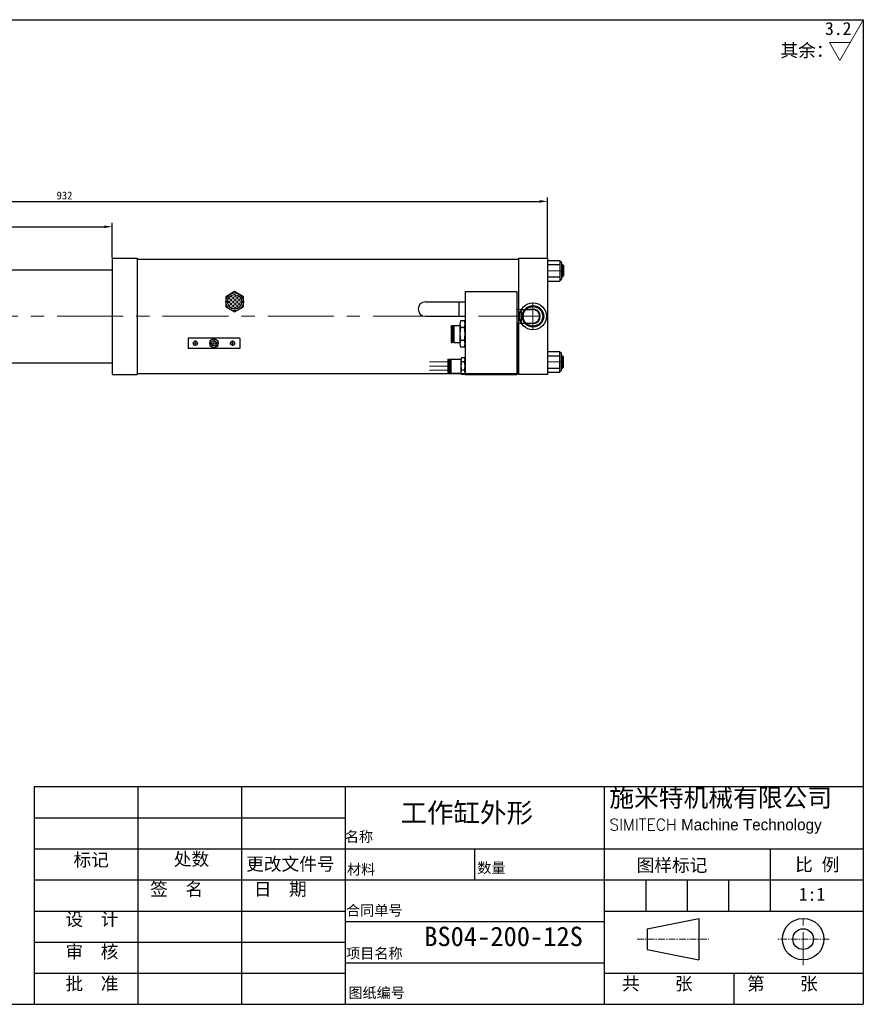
# Model space of a CAD drawing. Header units: millimetres. Extents: x 1736 to 3136, y 6619 to 7569.
# Tile 2 of 2: x 2322 to 3136, y 6619 to 7569. Entities that reach past the tile are written whole.
import ezdxf

# ---------------------------------------------------------------- set-up
doc = ezdxf.new("R2010")
doc.units = ezdxf.units.MM
doc.header["$MEASUREMENT"] = 0
doc.linetypes.add('CENTER', pattern=[50.8, 31.75, -6.35, 6.35, -6.35])
doc.layers.get('Defpoints').update_dxf_attribs({"lineweight": 25})
for name, color, linetype, lineweight in [('图层1', 7, 'Continuous', 25), ('图层2', 3, 'CENTER', 13), ('图层3', 2, 'Continuous', 13), ('图层4', 1, 'Continuous', 30), ('图层7', 4, 'Continuous', 13)]:
    doc.layers.add(name, color=color, linetype=linetype, lineweight=lineweight)
doc.dimstyles.new('ISO-25', dxfattribs={"dimscale": 2, "dimtxt": 2.5, "dimasz": 2.5, "dimexe": 1.25, "dimexo": 0.625, "dimtad": 1, "dimtxsty": 'Standard', "dimcen": 2.5, "dimadec": 0, "dimazin": 0, "dimtfac": 1, "dimtmove": 0, "dimatfit": 3, "dimfxl": 1, "dimarcsym": 0})

# ---------------------------------------------------------------- blocks, each defined once
blk = doc.blocks.new('*D3777')
at = {"layer": 'Defpoints', "color": 0}
for p in [(2830.95, 7394.2), (2830.95, 7338.29), (1898.95, 7328.29)]:
    blk.add_point(p, dxfattribs=at)
at = {"layer": '图层3', "color": 0, "lineweight": -2}
for p, q in [((1898.95, 7330.16), (1898.95, 7397.95)), ((1906.45, 7394.2), (2823.45, 7394.2)), ((2830.95, 7340.16), (2830.95, 7397.95))]:
    blk.add_line(p, q, dxfattribs=at)
at = {"layer": '图层3', "color": 0}
for points in [[(1906.45, 7395.45), (1906.45, 7392.95), (1898.95, 7394.2)], [(2823.45, 7392.95), (2823.45, 7395.45), (2830.95, 7394.2)]]:
    blk.add_solid(points, dxfattribs=at)
at = {"layer": '图层3', "color": 0, "insert": (2364.95, 7399.82), "char_height": 7.5, "attachment_point": 5}
blk.add_mtext('932', dxfattribs=at)
blk = doc.blocks.new('*D3785')
at = {"layer": 'Defpoints', "color": 0}
for p in [(2410.95, 7369.72), (2410.95, 7338.29), (1898.95, 7328.29)]:
    blk.add_point(p, dxfattribs=at)
at = {"layer": '图层3', "color": 0, "lineweight": -2}
for p, q in [((1898.95, 7330.16), (1898.95, 7373.47)), ((2410.95, 7340.16), (2410.95, 7373.47)), ((1906.45, 7369.72), (2403.45, 7369.72))]:
    blk.add_line(p, q, dxfattribs=at)
at = {"layer": '图层3', "color": 0}
for points in [[(1906.45, 7370.97), (1906.45, 7368.47), (1898.95, 7369.72)], [(2403.45, 7368.47), (2403.45, 7370.97), (2410.95, 7369.72)]]:
    blk.add_solid(points, dxfattribs=at)
at = {"layer": '图层3', "color": 0, "insert": (2154.95, 7375.35), "char_height": 7.5, "attachment_point": 5}
blk.add_mtext('512', dxfattribs=at)

msp = doc.modelspace()

# ---------------------------------------------------------------- hatches: boundary and pattern name
at = {"layer": '图层7'}
h = msp.add_hatch(dxfattribs=at)
h.set_pattern_fill('ANGLE', color=256, scale=0.4, angle=315, style=0)
h.set_pattern_definition([(315, (3169.6143, 7346.5078), (1.975656, 1.975656), [2.032, -0.762]), (45, (3169.6143, 7346.5078), (-1.975656, 1.975656), [2.032, -0.762])])
h.paths.add_polyline_path([(2522.178, 7297.326, 1), (2536.029, 7297.326, 1)])

# ---------------------------------------------------------------- linework, layer by layer
at = {"layer": '图层1'}
for p, q in [((2410.953, 7339.288), (2410.953, 7227.288)), ((2410.953, 7339.288), (2434.953, 7339.288)), ((2434.953, 7339.288), (2434.953, 7227.288)), ((2434.953, 7338.288), (2802.953, 7338.288)), ((2802.953, 7339.288), (2802.953, 7228.288)), ((2802.953, 7339.288), (2802.953, 7228.288)), ((2802.953, 7339.288), (2830.953, 7339.288)), ((2830.953, 7339.288), (2830.953, 7227.288)), ((2830.953, 7337.288), (2842.953, 7337.288)), ((2842.953, 7337.288), (2842.953, 7317.288)), ((2843.453, 7336.288), (2843.453, 7336.288)), ((2844.453, 7335.288), (2844.453, 7319.288)), ((2172.953, 7328.288), (2410.953, 7328.288)), ((2830.953, 7333.288), (2842.953, 7333.288)), ((2844.453, 7333.288), (2845.453, 7333.288)), ((2845.453, 7333.288), (2846.453, 7332.288)), ((2845.453, 7333.288), (2845.453, 7321.288)), ((2846.453, 7332.288), (2846.453, 7322.288)), ((2830.953, 7321.288), (2842.953, 7321.288)), ((2830.953, 7317.288), (2842.953, 7317.288)), ((2843.453, 7318.288), (2843.453, 7318.288)), ((2844.453, 7321.288), (2845.453, 7321.288)), ((2846.453, 7322.288), (2845.453, 7321.288)), ((2529.103, 7307.141), (2520.603, 7302.233)), ((2537.603, 7302.233), (2529.103, 7307.141)), ((2751.453, 7307.288), (2751.453, 7227.288)), ((2751.453, 7307.288), (2801.453, 7307.288)), ((2801.453, 7307.288), (2801.453, 7227.288)), ((2520.603, 7302.233), (2520.603, 7292.419)), ((2537.603, 7292.419), (2537.603, 7302.233)), ((2713.144, 7297.288), (2751.453, 7297.288)), ((2745.453, 7297.288), (2745.453, 7283.288)), ((2520.603, 7292.419), (2529.103, 7287.511)), ((2529.103, 7287.511), (2537.603, 7292.419)), ((2801.453, 7289.788), (2805.453, 7290.288)), ((2805.453, 7290.288), (2805.453, 7276.288)), ((2805.453, 7289.788), (2816.953, 7289.788)), ((2713.144, 7283.288), (2751.453, 7283.288)), ((2750.953, 7278.99), (2746.953, 7278.99)), ((2738.253, 7274.438), (2737.953, 7274.138)), ((2737.953, 7274.138), (2737.953, 7258.438)), ((2738.253, 7274.438), (2739.153, 7274.438)), ((2738.253, 7274.438), (2738.253, 7258.138)), ((2739.153, 7274.438), (2739.453, 7274.138)), ((2739.153, 7274.438), (2739.153, 7258.138)), ((2739.453, 7274.138), (2739.453, 7258.438)), ((2739.453, 7273.288), (2740.453, 7273.288)), ((2740.753, 7274.438), (2740.453, 7274.138)), ((2740.453, 7274.138), (2740.453, 7258.438)), ((2740.753, 7274.438), (2746.453, 7274.438)), ((2740.753, 7274.438), (2740.753, 7258.138)), ((2746.453, 7275.815), (2746.453, 7256.761)), ((2750.953, 7272.639), (2746.953, 7272.639)), ((2751.453, 7275.815), (2751.453, 7256.761)), ((2801.453, 7276.788), (2805.453, 7276.288)), ((2802.953, 7227.288), (2802.953, 7276.6)), ((2805.453, 7276.788), (2816.953, 7276.788)), ((2534.103, 7262.326), (2484.103, 7262.326)), ((2484.103, 7262.326), (2484.103, 7252.326)), ((2534.103, 7262.326), (2534.103, 7252.326)), ((2738.253, 7258.138), (2737.953, 7258.438)), ((2738.253, 7258.138), (2739.153, 7258.138)), ((2739.453, 7258.438), (2739.153, 7258.138)), ((2739.453, 7259.288), (2740.453, 7259.288)), ((2740.453, 7258.438), (2740.753, 7258.138)), ((2740.753, 7258.138), (2746.453, 7258.138)), ((2750.953, 7259.937), (2746.953, 7259.937)), ((2534.103, 7252.326), (2484.103, 7252.326)), ((2750.953, 7253.586), (2746.953, 7253.586)), ((2830.953, 7249.288), (2842.953, 7249.288)), ((2842.953, 7229.288), (2842.953, 7249.288)), ((2735.117, 7242.088), (2734.717, 7241.688)), ((2734.717, 7241.688), (2734.717, 7228.888)), ((2735.117, 7242.088), (2735.817, 7242.088)), ((2735.117, 7242.088), (2735.117, 7228.488)), ((2735.817, 7242.088), (2736.217, 7241.688)), ((2735.817, 7242.088), (2735.817, 7228.488)), ((2736.217, 7241.688), (2736.217, 7228.888)), ((2736.217, 7240.788), (2737.217, 7240.788)), ((2737.617, 7242.088), (2737.217, 7241.688)), ((2737.217, 7241.688), (2737.217, 7228.888)), ((2737.617, 7242.088), (2737.617, 7228.488)), ((2737.617, 7242.088), (2747.517, 7242.088)), ((2747.453, 7241.369), (2747.453, 7229.206)), ((2750.953, 7243.371), (2747.953, 7243.371)), ((2750.953, 7239.329), (2747.953, 7239.329)), ((2830.953, 7245.288), (2842.953, 7245.288)), ((2843.453, 7248.288), (2843.453, 7248.288)), ((2844.453, 7231.288), (2844.453, 7247.288)), ((2844.453, 7245.288), (2845.453, 7245.288)), ((2845.453, 7233.288), (2845.453, 7245.288)), ((2846.453, 7244.288), (2845.453, 7245.288)), ((2846.453, 7234.288), (2846.453, 7244.288)), ((2172.953, 7238.288), (2410.953, 7238.288)), ((2736.217, 7229.788), (2737.217, 7229.788)), ((2750.953, 7231.246), (2747.953, 7231.246)), ((2830.953, 7233.288), (2842.953, 7233.288)), ((2843.453, 7230.288), (2843.453, 7230.288)), ((2844.453, 7233.288), (2845.453, 7233.288)), ((2845.453, 7233.288), (2846.453, 7234.288)), ((2410.953, 7227.288), (2434.953, 7227.288)), ((2434.953, 7228.288), (2801.453, 7228.288)), ((2735.117, 7228.488), (2734.717, 7228.888)), ((2735.117, 7228.488), (2735.817, 7228.488)), ((2736.217, 7228.888), (2735.817, 7228.488)), ((2737.617, 7228.488), (2737.217, 7228.888)), ((2737.617, 7228.488), (2747.517, 7228.488)), ((2750.953, 7227.205), (2747.953, 7227.205)), ((2751.453, 7227.288), (2801.453, 7227.288)), ((2830.953, 7227.288), (2802.953, 7227.288)), ((2830.953, 7229.288), (2842.953, 7229.288)), ((2435.695, 6829.499), (2435.695, 6619.499)), ((2535.695, 6829.499), (2535.695, 6619.499)), ((2635.695, 6829.499), (2635.695, 6619.499)), ((2885.695, 6829.499), (2885.695, 6619.499)), ((2335.695, 6799.499), (2635.695, 6799.499)), ((2335.695, 6769.499), (3135.695, 6769.499)), ((2760.695, 6769.499), (2760.695, 6739.499)), ((3045.695, 6769.499), (3045.695, 6709.499)), ((2335.695, 6739.499), (3135.695, 6739.499)), ((2925.695, 6739.499), (2925.695, 6709.499)), ((2965.695, 6739.499), (2965.695, 6709.499)), ((3005.695, 6739.499), (3005.695, 6709.499)), ((2335.695, 6709.499), (2635.695, 6709.499)), ((2885.695, 6709.499), (3135.695, 6709.499)), ((2635.695, 6699.499), (2885.695, 6699.499)), ((2927.042, 6692.379), (2977.042, 6702.379)), ((2977.042, 6702.379), (2977.042, 6662.379)), ((2927.042, 6692.379), (2927.042, 6672.379)), ((2335.695, 6679.499), (2635.695, 6679.499)), ((2927.042, 6672.379), (2977.042, 6662.379)), ((2635.695, 6659.499), (2885.695, 6659.499)), ((2335.695, 6649.499), (2635.695, 6649.499)), ((2885.695, 6649.499), (3135.695, 6649.499)), ((3010.695, 6649.499), (3010.695, 6619.499))]:
    msp.add_line(p, q, dxfattribs=at)
msp.add_lwpolyline([(2505.103, 7255.017), (2509.103, 7252.707), (2513.103, 7255.017), (2513.103, 7259.635), (2509.103, 7261.945), (2505.103, 7259.635)], close=True, dxfattribs=at)
for centre, radius in [((2529.103, 7297.326), 8.5), ((2529.103, 7297.326), 6.925), ((2816.953, 7283.288), 13), ((2816.953, 7283.288), 10.412), ((2816.953, 7283.288), 9.4), ((2816.953, 7283.288), 9.4), ((2491.103, 7257.326), 2), ((2509.103, 7257.326), 4), ((2509.103, 7257.326), 2.5), ((2527.103, 7257.326), 2), ((3077.671, 6682.379), 20), ((3077.671, 6682.379), 10)]:
    msp.add_circle(centre, radius, dxfattribs=at)
for centre, radius, start, end in [((2843.453, 7336.788), 0.5, 180, 270), ((2843.453, 7335.288), 1, 0, 90), ((2843.453, 7317.788), 0.5, 90, 180), ((2843.453, 7319.288), 1, 270, 0), ((2713.144, 7290.288), 7, 90, 270), ((2816.953, 7283.288), 7, 248.213211, 111.786789), ((2816.953, 7283.288), 6.5, 270, 90), ((2756.787, 7275.814), 10.333, 162.103449, 197.896551), ((2741.12, 7275.814), 10.333, 342.103449, 17.896551), ((2787.037, 7266.288), 40.583, 170.996825, 189.003175), ((2710.87, 7266.288), 40.583, 350.996825, 9.003175), ((2756.787, 7256.762), 10.333, 162.103449, 197.896551), ((2741.12, 7256.762), 10.333, 342.103449, 17.896551), ((2843.453, 7248.788), 0.5, 180, 270), ((2751.786, 7241.35), 4.333, 152.201937, 207.798063), ((2764.037, 7235.288), 16.583, 165.894646, 194.105354), ((2747.12, 7241.35), 4.333, 332.201937, 27.798063), ((2734.87, 7235.288), 16.583, 345.894646, 14.105354), ((2843.453, 7247.288), 1, 0, 90), ((2751.786, 7229.226), 4.333, 152.201937, 207.798063), ((2747.12, 7229.226), 4.333, 332.201937, 27.798063), ((2843.453, 7229.788), 0.5, 90, 180), ((2843.453, 7231.288), 1, 270, 0)]:
    msp.add_arc(centre, radius, start, end, dxfattribs=at)
at = {"layer": '图层2', "ltscale": 0.5}
for p, q in [((2830.953, 7327.288), (2846.453, 7327.288)), ((2830.953, 7239.288), (2846.453, 7239.288))]:
    msp.add_line(p, q, dxfattribs=at)
at = {"layer": '图层2'}
for p, q in [((2816.953, 7296.288), (2816.953, 7270.288)), ((2816.953, 7296.288), (2816.953, 7270.288)), ((2491.103, 7259.826), (2491.103, 7254.826)), ((2509.103, 7259.826), (2509.103, 7254.826)), ((2527.103, 7259.826), (2527.103, 7254.826)), ((2493.603, 7257.326), (2488.603, 7257.326)), ((2511.603, 7257.326), (2506.603, 7257.326)), ((2529.603, 7257.326), (2524.603, 7257.326)), ((3077.671, 6657.379), (3077.671, 6707.379))]:
    msp.add_line(p, q, dxfattribs=at)
at = {"layer": '图层2', "ltscale": 2}
msp.add_line((1849.953, 7283.288), (2823.953, 7283.288), dxfattribs=at)
at = {"layer": '图层2', "ltscale": 0.2}
for p, q in [((2917.416, 6682.379), (2986.559, 6682.379)), ((3102.671, 6682.379), (3052.671, 6682.379))]:
    msp.add_line(p, q, dxfattribs=at)
at = {"layer": '图层3'}
for p, q in [((3113.096, 7530.113), (3135.046, 7568.131)), ((3102.992, 7547.613), (3123.2, 7547.613)), ((3113.096, 7530.113), (3102.992, 7547.613))]:
    msp.add_line(p, q, dxfattribs=at)
at = {"layer": '图层4'}
for p, q in [((1735.695, 7569.499), (3135.695, 7569.499)), ((3135.695, 7569.499), (3135.695, 6619.499)), ((2335.695, 6829.499), (3135.695, 6829.499)), ((2335.695, 6829.499), (2335.695, 6619.499)), ((1735.695, 6619.499), (3135.695, 6619.499)), ((2185.695, 6619.499), (3135.695, 6619.499))]:
    msp.add_line(p, q, dxfattribs=at)
at = {"layer": '图层7'}
for p, q in [((2846.453, 7332.288), (2844.453, 7332.288)), ((2846.453, 7322.288), (2844.453, 7322.288)), ((2801.515, 7289.292), (2805.453, 7289.784)), ((2801.453, 7277.292), (2805.453, 7276.792)), ((2734.717, 7239.288), (2717.175, 7239.288)), ((2846.453, 7244.288), (2844.453, 7244.288)), ((2734.717, 7235.288), (2717.175, 7235.288)), ((2734.717, 7231.288), (2717.175, 7231.288)), ((2846.453, 7234.288), (2844.453, 7234.288))]:
    msp.add_line(p, q, dxfattribs=at)
for centre, radius, start, end in [((2816.953, 7283.288), 10.4, 90, 0), ((2509.103, 7257.326), 2.1, 180, 90)]:
    msp.add_arc(centre, radius, start, end, dxfattribs=at)

# ---------------------------------------------------------------- texts
at = {"layer": '图层3'}
msp.add_text('3.2', height=12.5, dxfattribs=at).set_placement((3098.714, 7554.756))
at = {"layer": '图层3', "attachment_point": 1}
for s, insert, char_height, width in [('{\\f宋体|b0|i0|c134|p54;其余：}', (3055.785, 7546.075), 12.5, 1.243449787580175e-13), ('{\\fLiSu|b0|i0|c134|p49;施米特机械有限公司\\P\\Ftxt.shx|c0;\\H0.6286x;SIMITECH\\fLiSu|b0|i0|c134|p49; Machine Technology}', (2890.661, 6827.518), 17.5, 259.9168), ('{\\f宋体|b0|i0|c134|p54;BS04-200-12S}', (2712.05, 6694.379), 18.75, 136.63704)]:
    msp.add_mtext(s, dxfattribs=dict(at, insert=insert, char_height=char_height, width=width))
for s, insert, char_height in [('{\\f隶书|b0|i0|c134|p49;\\C2;工作缸外形}', (2689.096, 6813.66), 18.75), ('{\\f宋体|b0|i0|c134|p54;名称}', (2635.424, 6786.2), 10), ('{\\f宋体|b0|i0|c134|p54;标记}', (2373.672, 6765.163), 12.5), ('{\\f宋体|b0|i0|c134|p54;处数}', (2470.428, 6765.808), 12.5), ('{\\f宋体|b0|i0|c134|p54;更改文件号}', (2540.274, 6761.138), 12.5), ('{\\f宋体|b0|i0|c134|p54;材料}', (2637.536, 6754.742), 10), ('{\\fSimSun|b0|i0|c134|p54;数量}', (2763.239, 6756.148), 10), ('{\\f宋体|b0|i0|c134|p54;图样标记}', (2916.993, 6759.949), 12.5), ('{\\f宋体|b0|i0|c134|p54;比 例}', (3069.967, 6760.523), 12.5), ('{\\f宋体|b0|i0|c134|p54;签  名}', (2447.601, 6736.81), 12.5), ('{\\f宋体|b0|i0|c134|p54;日  期}', (2547.601, 6736.95), 12.5), ('{\\f宋体|b0|i0|c134|p54;1:1}', (3073.468, 6731.919), 12.5), ('{\\fSimSun|b0|i0|c134|p54;合同单号}', (2636.624, 6715.125), 10), ('{\\f宋体|b0|i0|c134|p54;设  计}', (2365.848, 6707.862), 12.5), ('{\\f宋体|b0|i0|c134|p54;审  核}', (2365.848, 6676.541), 12.5), ('{\\fSimSun|b0|i0|c134|p54;项目名称}', (2636.624, 6673.738), 10), ('{\\fSimSun|b0|i0|c134|p54;批  准}', (2365.848, 6645.685), 12.5), ('{\\f宋体|b0|i0|c134|p54;共    张}', (2902.821, 6645.693), 12.5), ('{\\f宋体|b0|i0|c134|p54;第    张}', (3023.512, 6645.693), 12.5), ('{\\fSimSun|b0|i0|c134|p54;图纸编号}', (2638.832, 6635.575), 10)]:
    msp.add_mtext(s, dxfattribs=dict(at, insert=insert, char_height=char_height))

# ---------------------------------------------------------------- dimensions: what is measured, and where the dimension line sits
at = {"layer": '图层3'}
for base, p2, override, picture, middle in [((2830.953, 7394.2), (2830.953, 7338.288), {"dimscale": 3, "dimpost": ''}, '*D3777', (2364.953, 7399.825)), ((2410.953, 7369.72), (2410.953, 7338.288), {"dimscale": 3}, '*D3785', (2154.953, 7375.345))]:
    dim = msp.add_linear_dim(base=base, p1=(1898.953, 7328.288), p2=p2, dimstyle='ISO-25', override=override, dxfattribs=at)
    dim.commit()
    dim.dimension.update_dxf_attribs({"geometry": picture, "text_midpoint": middle})

doc.saveas('drawing.dxf')
